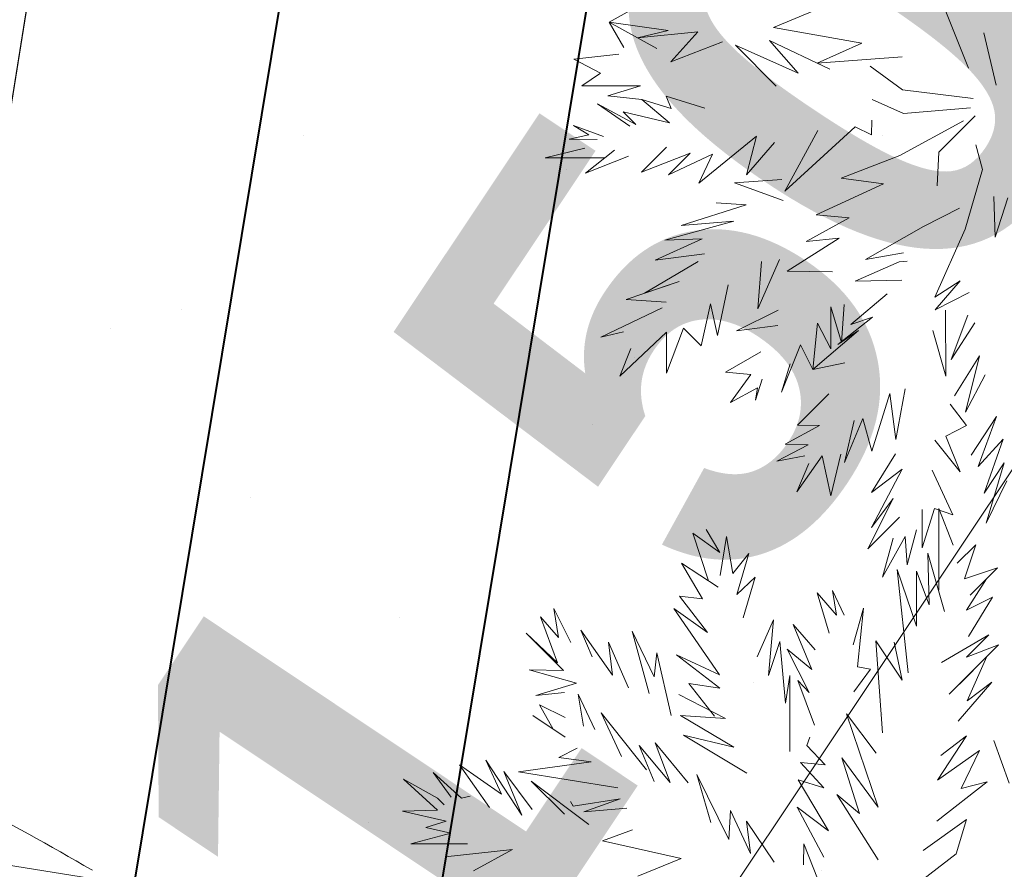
# Model space of a CAD drawing. Header units: millimetres. Extents: x 6487905018 to 6488192500, y 5882180700 to 5882375224.
# Tile 151 of 256: x 6488050974 to 6488052597, y 5882255074 to 5882256474. Entities that reach past the tile are written whole.
import ezdxf
from ezdxf.xclip import XClip

# ---------------------------------------------------------------- set-up
doc = ezdxf.new("R2010")
doc.units = ezdxf.units.MM
doc.header["$MEASUREMENT"] = 0
doc.header["$XCLIPFRAME"] = 2
for name, pattern in [('Dashed', [600, 300, -300]), ('Przerywana', [2400, 1200, -1200]), ('Wipeout_Contour', [1000, 0, -1000])]:
    doc.linetypes.add(name, pattern=pattern)
for name, color, linetype, lineweight in [('drzewa_Nr_pióra__154', 94, 'Continuous', 5), ('LEGENDA_Nr_pióra__20', 2, 'Continuous', 40), ('LEGENDA_Nr_pióra__66', 32, 'Continuous', 40), ('linie plan_Nr_pióra__2', 160, 'Continuous', 25), ('przewod_telekomunikacyjny__linia__Nr_pióra__1', 7, 'Continuous', 0), ('teren zielony_Nr_pióra__1', 7, 'Continuous', 0), ('teren zielony_Nr_pióra__157', 93, 'Continuous', 0), ('Wymiarowanie_Nr_pióra__1', 7, 'Continuous', 0), ('ZBIORNIK_Nr_pióra__81', 182, 'Continuous', 5)]:
    doc.layers.add(name, color=color, linetype=linetype, lineweight=lineweight)
for name, color, linetype in [('Mapa cyfrowa', 7, 'Continuous'), ('przewod_telekomunikacyjny__linia_', 7, 'Continuous'), ('Wymiarowanie', 7, 'Continuous'), ('Zamość 06.10._2_Mapa cyfrowa', 7, 'Continuous')]:
    doc.layers.add(name, color=color, linetype=linetype)
doc.styles.add('GENERATED_STYLE_2', font='txt')
doc.linetypes.add('Symbol', pattern='A,0,[5,PZT Orlen Zamość.pdf1.Shx,S=11.904762,R=0,X=0,Y=0],-2000,0', length=2000)
doc.dimstyles.new('GENERATED_STYLE__1', dxfattribs={"dimtxt": 750, "dimasz": 570, "dimexe": 0.18, "dimexo": 0, "dimgap": 0.09, "dimtad": 1, "dimlfac": 0.001, "dimzin": 0, "dimdsep": 46, "dimtxsty": 'GENERATED_STYLE_2', "dimblk": 'ARROWHEAD_11', "dimblk1": 'ARROWHEAD_11', "dimblk2": 'ARROWHEAD_11', "dimcen": 0.09, "dimclrd": 7, "dimclre": 7, "dimclrt": 7, "dimazin": 0, "dimtfac": 1, "dimtdec": 4, "dimtmove": 2, "dimatfit": 3, "dimfxl": 0, "dimtolj": 1, "dimtzin": 0, "dimarcsym": 0})
doc.dimstyles.new('GENERATED_STYLE__9', dxfattribs={"dimtxt": 750, "dimasz": 917.874396, "dimexe": 0.18, "dimexo": 40, "dimgap": 0.09, "dimtad": 1, "dimdec": 0, "dimlfac": 0.1, "dimzin": 0, "dimdsep": 46, "dimtxsty": 'GENERATED_STYLE_2', "dimblk": 'ARROWHEAD_5', "dimblk1": 'ARROWHEAD_5', "dimblk2": 'ARROWHEAD_5', "dimcen": 0.09, "dimclrd": 7, "dimclre": 7, "dimclrt": 7, "dimazin": 0, "dimtfac": 1, "dimtdec": 4, "dimtmove": 2, "dimatfit": 3, "dimfxl": 0, "dimtolj": 1, "dimtzin": 0, "dimarcsym": 0})
pattern_1 = [(45, (6488045394.9, 5882252147.1), (-477.297, 477.297), [0, -450, 0, -675]), (110, (6488046894.9, 5882252147.1), (634.293, 230.864), [0, -330, 0, -570])]

# ---------------------------------------------------------------- blocks, each defined once
blk = doc.blocks.new('Rysunek_1_2')
at = {"color": 254, "linetype": 'Wipeout_Contour', "lineweight": 0, "ltscale": 70061284114.24681}
blk.add_wipeout([(6487915525.867126, 5882181505.900702), (6488146644.289524, 5882181505.900702), (6488146644.289524, 5882373115.540435), (6488107628.768834, 5882373115.540435), (6488107628.768834, 5882320263.490532), (6488101226.436201, 5882320263.490532), (6488101226.436201, 5882373115.540435), (6487915525.867126, 5882373115.540435)], dxfattribs=at).dxf.layer = 'Zamość 06.10._2_Mapa cyfrowa'
blk = doc.blocks.new('*D48', base_point=(6488045394.921593, 5882250647.102998))
at = {"layer": 'Wymiarowanie_Nr_pióra__1', "linetype": 'Continuous'}
for points in [[(6488036623.110794, 5882257396.875629), (6488036611.692724, 5882257454.278144), (6488036579.176811, 5882257502.941647), (6488036530.513309, 5882257535.45756), (6488036473.110794, 5882257546.875629), (6488036415.70828, 5882257535.45756), (6488036367.044777, 5882257502.941647), (6488036334.528864, 5882257454.278144), (6488036323.110794, 5882257396.875629), (6488036334.528864, 5882257339.473115), (6488036367.044777, 5882257290.809612), (6488036415.70828, 5882257258.293699), (6488036473.110794, 5882257246.875629), (6488036530.513309, 5882257258.293699), (6488036579.176811, 5882257290.809612), (6488036611.692724, 5882257339.473115)], [(6488054863.783208, 5882254479.44625), (6488054852.365138, 5882254536.848765), (6488054819.849225, 5882254585.512267), (6488054771.185722, 5882254618.02818), (6488054713.783208, 5882254629.44625), (6488054656.380693, 5882254618.02818), (6488054607.717191, 5882254585.512267), (6488054575.201278, 5882254536.848765), (6488054563.783208, 5882254479.44625), (6488054575.201278, 5882254422.043736), (6488054607.717191, 5882254373.380233), (6488054656.380693, 5882254340.86432), (6488054713.783208, 5882254329.44625), (6488054771.185722, 5882254340.86432), (6488054819.849225, 5882254373.380233), (6488054852.365138, 5882254422.043736)]]:
    blk.add_hatch(color=256, dxfattribs=at).paths.add_polyline_path(points)
for p, q in [((6488036561.948439, 5882257952.316106), (6488036496.800833, 5882257544.99309)), ((6488036324.993334, 5882257420.565668), (6488036176.875874, 5882257444.255706)), ((6488054565.665748, 5882254503.136289), (6488036621.228254, 5882257373.185591)), ((6488036449.420755, 5882257248.758169), (6488036384.273149, 5882256841.435153)), ((6488054802.620852, 5882255034.886726), (6488054737.473247, 5882254627.56371)), ((6488055010.018128, 5882254432.066174), (6488054861.900668, 5882254455.756211)), ((6488054690.093169, 5882254331.32879), (6488054624.945563, 5882253924.005774))]:
    blk.add_line(p, q, dxfattribs=at)
for centre in [(6488036473.110794, 5882257396.875629), (6488054713.783208, 5882254479.44625)]:
    blk.add_circle(centre, 150, dxfattribs=at)
at = {"layer": 'Wymiarowanie_Nr_pióra__1', "insert": (6488043336.663181, 5882256451.019419), "char_height": 750, "attachment_point": 7, "rotation": 350.913025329, "style": 'GENERATED_STYLE_2'}
blk.add_mtext('\\A1;{\\fArial|b1|i0|c238|p38;18,47}', dxfattribs=at)
blk = doc.blocks.new('ARROWHEAD_11')
at = {"color": 0, "linetype": 'Continuous', "lineweight": 0}
blk.add_line((0, 0), (-1, 0), dxfattribs=at)
at = {"color": 0, "linetype": 'Continuous', "lineweight": 0, "const_width": 0.25, "flags": 128}
blk.add_lwpolyline([(-0.125, 0, 1), (0.125, 0, 1)], format="xyb", close=True, dxfattribs=at)
blk = doc.blocks.new('*D77', base_point=(6488045394.921593, 5882250647.102998))
at = {"layer": 'przewod_telekomunikacyjny__linia__Nr_pióra__1', "linetype": 'Continuous'}
blk.add_hatch(color=256, dxfattribs=at).paths.add_polyline_path([(6488057351.020344, 5882262834.607491), (6488056625.094238, 5882262197.391973), (6488057040.957753, 5882261919.79958)])
for p, q in [((6488057351.020344, 5882262834.607491), (6488056625.094238, 5882262197.391973)), ((6488057351.020344, 5882262834.607491), (6488057040.957753, 5882261919.79958)), ((6488057040.957753, 5882261919.79958), (6488056625.094238, 5882262197.391973)), ((6488056833.025996, 5882262058.595777), (6488046247.324568, 5882246200.066916)), ((6488046247.324568, 5882246200.066916), (6488053285.437386, 5882256743.923269)), ((6488049023.248511, 5882250108.702061), (6488049023.248511, 5882250608.702061)), ((6488048773.248511, 5882250358.702061), (6488049273.248511, 5882250358.702061))]:
    blk.add_line(p, q, dxfattribs=at)
at = {"layer": 'przewod_telekomunikacyjny__linia__Nr_pióra__1', "insert": (6488051112.822264, 5882253874.06099), "char_height": 750, "attachment_point": 7, "rotation": 56.276556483, "style": 'GENERATED_STYLE_2'}
blk.add_mtext('\\A1;{\\fArial|b1|i0|c238|p38;R 1\xa0500}', dxfattribs=at)
blk = doc.blocks.new('ARROWHEAD_5')
at = {"color": 0, "linetype": 'Continuous', "lineweight": 0}
blk.add_line((0, 0), (-1, 0), dxfattribs=at)
blk.add_solid([(-1, 0.2679), (0, 0), (-1, -0.2679), (-1, 0.2679)], dxfattribs=at)

msp = doc.modelspace()

# ---------------------------------------------------------------- block references
at = {"layer": 'Mapa cyfrowa', "color": 22, "linetype": 'Continuous', "lineweight": 5}
ref = msp.add_blockref('Rysunek_1_2', (0, 0), dxfattribs=at)
XClip(ref).set_block_clipping_path([(6487915525.8671264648, 5882181505.9007024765), (6488146644.2895231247, 5882181505.9007024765), (6488146644.2895231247, 5882373115.5404348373), (6488107628.7688331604, 5882373115.5404348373), (6488107628.7688331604, 5882320263.4905319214), (6488101226.4362001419, 5882320263.4905319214), (6488101226.4362001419, 5882373115.5404348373), (6487915525.8671264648, 5882373115.5404348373)])

# ---------------------------------------------------------------- next in the draw order: hatches: boundary and pattern name
at = {"layer": 'teren zielony_Nr_pióra__157', "linetype": 'Continuous'}
h = msp.add_hatch(dxfattribs=at)
h.set_pattern_fill('płyty_kamienne', color=256, style=0, pattern_type=2)
h.set_pattern_definition(pattern_1)
h.paths.add_polyline_path([(6488047566.699059, 5882255932.5327), (6488045555.029326, 5882243354.950158), (6488046140.947524, 5882232527.375745, 0.2070569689), (6488048206.599371, 5882228254.370432, 0.0243137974), (6488049407.91275, 5882227454.239101, 0.0023663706), (6488049528.889167, 5882227382.669014), (6488050419.958063, 5882227639.987889), (6488050422.409745, 5882227655.31354), (6488050730.000001, 5882229610.000001), (6488051058.251553, 5882231630.009551), (6488051118.989788, 5882232009.688929), (6488053911.431513, 5882249465.456784), (6488055989.23284, 5882262453.952582), (6488056194.365236, 5882263736.503895), (6488052143.069927, 5882263733.65154), (6488050824.942152, 5882255492.308228, 0.0532631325)])
h = msp.add_hatch(dxfattribs=at)
h.set_pattern_fill('płyty_kamienne', color=256, style=0, pattern_type=2)
h.set_pattern_definition(pattern_1)
h.paths.add_polyline_path([(6488048814.042066, 5882263731.307704), (6488047566.699059, 5882255932.5327, -0.0532631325), (6488050824.942152, 5882255492.308228), (6488052143.069927, 5882263733.65154)])

# ---------------------------------------------------------------- next in the draw order: linework, layer by layer
at = {"layer": 'drzewa_Nr_pióra__154', "linetype": 'Continuous'}
for p, q in [((6488051945.909005, 5882256470.217202), (6488052010.26874, 5882256505.574453)), ((6488052538.294829, 5882256394.258162), (6488052490.317239, 5882256514.625463)), ((6488052216.731963, 5882256461.376975), (6488052288.023662, 5882256490.878393)), ((6488052043.015708, 5882256456.440815), (6488051945.909005, 5882256470.217202)), ((6488051969.765692, 5882256428.570596), (6488051945.909005, 5882256470.217202)), ((6488051945.909005, 5882256470.217202), (6488052024.155461, 5882256426.572858)), ((6488051992.347291, 5882256444.442487), (6488052043.015708, 5882256456.440815)), ((6488052362.383066, 5882256435.268865), (6488052216.731963, 5882256461.376975)), ((6488052091.707879, 5882256454.137781), (6488051992.347291, 5882256444.442487)), ((6488052047.311611, 5882256404.695518), (6488052091.707879, 5882256454.137781)), ((6488052257.478819, 5882256386.294354), (6488052210.367, 5882256439.673697)), ((6488052210.367, 5882256439.673697), (6488052309.395801, 5882256392.832167)), ((6488052563.487336, 5882256452.58832), (6488052583.950806, 5882256366.119663)), ((6488052132.704217, 5882256437.726073), (6488052047.311611, 5882256404.695518)), ((6488052221.28728, 5882256364.791773), (6488052153.850124, 5882256432.22893)), ((6488052153.850124, 5882256432.22893), (6488052257.478819, 5882256386.294354)), ((6488052288.63126, 5882256402.653985), (6488052362.383066, 5882256435.268865)), ((6488051887.270187, 5882256409.359981), (6488051961.579329, 5882256417.109838)), ((6488051931.652756, 5882256386.204664), (6488051887.270187, 5882256409.359981)), ((6488052428.653985, 5882256412.936857), (6488052288.63126, 5882256402.653985)), ((6488052429.209422, 5882256358.41433), (6488052376.168059, 5882256397.415332)), ((6488051900.748933, 5882256365.316094), (6488051931.652756, 5882256386.204664)), ((6488051997.625196, 5882256365.316094), (6488051900.748933, 5882256365.316094)), ((6488051943.43163, 5882256348.705622), (6488051997.625196, 5882256365.316094)), ((6488052546.212428, 5882256344.373969), (6488052429.209422, 5882256358.41433)), ((6488051999.754367, 5882256342.857321), (6488051943.43163, 5882256348.705622)), ((6488052045.299619, 5882256304.27801), (6488051999.754367, 5882256342.857321)), ((6488051999.754367, 5882256342.857321), (6488052047.716499, 5882256328.068954)), ((6488052047.716499, 5882256328.068954), (6488052039.47761, 5882256348.274127)), ((6488052039.47761, 5882256348.274127), (6488052103.576478, 5882256328.412505)), ((6488052431.281016, 5882256319.736899), (6488052379.288139, 5882256342.813929)), ((6488051979.892745, 5882256298.620073), (6488051926.627488, 5882256335.634913)), ((6488051926.627488, 5882256335.634913), (6488051989.513448, 5882256301.672832)), ((6488052541.532308, 5882256328.773568), (6488052431.281016, 5882256319.736899)), ((6488051989.513448, 5882256301.672832), (6488051968.937065, 5882256322.252977)), ((6488051968.937065, 5882256322.252977), (6488052045.299619, 5882256304.27801)), ((6488052378.264733, 5882256284.477186), (6488052378.851329, 5882256308.63033)), ((6488052489.599582, 5882256256.043235), (6488052549.130712, 5882256315.574365)), ((6488051912.497887, 5882256284.283965), (6488051886.904245, 5882256299.522874)), ((6488051886.904245, 5882256299.522874), (6488051936.558299, 5882256281.466855)), ((6488052235.327641, 5882256191.627324), (6488052351.294767, 5882256297.536276)), ((6488052351.294767, 5882256297.536276), (6488052378.264733, 5882256284.477186)), ((6488052424.84131, 5882256250.251551), (6488052530.035821, 5882256307.711762)), ((6488051879.652947, 5882256277.501753), (6488051912.497887, 5882256284.283965)), ((6488051925.820915, 5882256276.939224), (6488051879.652947, 5882256277.501753)), ((6488052093.645668, 5882256204.728772), (6488052188.43977, 5882256282.369656)), ((6488052188.43977, 5882256282.369656), (6488052172.047876, 5882256218.329329)), ((6488052289.929044, 5882256291.46989), (6488052235.327641, 5882256191.627324)), ((6488051840.094575, 5882256246.23368), (6488051905.407174, 5882256262.632121)), ((6488052040.38041, 5882256264.313636), (6488051999.004023, 5882256222.937248)), ((6488052172.047876, 5882256218.329329), (6488052218.232202, 5882256271.536044)), ((6488052561.545766, 5882256226.982633), (6488052550.081327, 5882256267.973606)), ((6488051938.634627, 5882256246.23368), (6488051840.094575, 5882256246.23368)), ((6488051954.614318, 5882256258.896831), (6488051906.765866, 5882256220.97919)), ((6488051906.765866, 5882256220.97919), (6488051977.371631, 5882256249.333583)), ((6488051999.004023, 5882256222.937248), (6488052079.277329, 5882256254.392521)), ((6488052079.277329, 5882256254.392521), (6488052043.573606, 5882256218.688796)), ((6488052043.573606, 5882256218.688796), (6488052116.05167, 5882256252.357739)), ((6488052116.05167, 5882256252.357739), (6488052093.645668, 5882256204.728772)), ((6488052424.84131, 5882256250.251551), (6488052328.118825, 5882256212.810589)), ((6488052486.599953, 5882256200.10751), (6488052489.599582, 5882256256.043235)), ((6488052328.118825, 5882256212.810589), (6488052398.320629, 5882256203.450348)), ((6488052532.920887, 5882256129.130038), (6488052561.545766, 5882256226.982633)), ((6488052152.212758, 5882256205.241173), (6488052230.709874, 5882256210.761871)), ((6488052232.522033, 5882256176.051036), (6488052152.212758, 5882256205.241173)), ((6488052398.320629, 5882256203.450348), (6488052286.913471, 5882256152.390071)), ((6488052580.283704, 5882256182.8911), (6488052582.155751, 5882256115.497369)), ((6488052582.155751, 5882256115.497369), (6488052602.875303, 5882256180.492861)), ((6488052064.472052, 5882256134.808584), (6488052171.643609, 5882256169.251713)), ((6488052171.643609, 5882256169.251713), (6488052122.193535, 5882256172.249547)), ((6488052463.842312, 5882256133.248545), (6488052523.464789, 5882256163.692191)), ((6488052341.45118, 5882256147.380797), (6488052270.397342, 5882256108.287903)), ((6488052286.913471, 5882256152.390071), (6488052341.45118, 5882256147.380797)), ((6488052037.782854, 5882256110.581104), (6488052151.452209, 5882256141.982298)), ((6488052151.452209, 5882256141.982298), (6488052064.472052, 5882256134.808584)), ((6488052368.679867, 5882256078.647141), (6488052463.842312, 5882256133.248545)), ((6488052325.199804, 5882256113.901476), (6488052239.120787, 5882256059.682006)), ((6488052270.397342, 5882256108.287903), (6488052325.199804, 5882256113.901476)), ((6488052482.999604, 5882256016.807153), (6488052532.920887, 5882256129.130038)), ((6488052021.557089, 5882256077.515671), (6488052099.205493, 5882256112.884349)), ((6488052099.205493, 5882256112.884349), (6488052037.782854, 5882256110.581104)), ((6488052102.930127, 5882256088.116527), (6488052021.557089, 5882256077.515671)), ((6488052431.009421, 5882256090.07438), (6488052368.679867, 5882256078.647141)), ((6488052003.918228, 5882256023.279771), (6488052092.552773, 5882256075.527061)), ((6488052191.034243, 5882255997.416132), (6488052226.71622, 5882256078.647141)), ((6488052197.075459, 5882256075.527061), (6488052191.034243, 5882255997.416132)), ((6488052351.54623, 5882256043.057522), (6488052423.716419, 5882256075.227236)), ((6488052423.716419, 5882256075.227236), (6488052436.869024, 5882256076.016302)), ((6488052239.120787, 5882256059.682006), (6488052314.078465, 5882256058.366621)), ((6488051973.989727, 5882256013.125459), (6488052061.351972, 5882256042.76622)), ((6488052061.351972, 5882256042.76622), (6488052003.918228, 5882256023.279771)), ((6488052124.427238, 5882255953.552767), (6488052141.820598, 5882256037.033815)), ((6488052428.151059, 5882256044.695661), (6488052351.54623, 5882256043.057522)), ((6488052524.736026, 5882256043.607889), (6488052482.999604, 5882256016.807153)), ((6488052483.092203, 5882255995.683934), (6488052524.736026, 5882256043.607889)), ((6488052344.151098, 5882255971.771306), (6488052404.265253, 5882256022.486415)), ((6488052539.161047, 5882256024.607353), (6488052483.092203, 5882255995.683934)), ((6488052039.511411, 5882256008.445338), (6488051973.989727, 5882256013.125459)), ((6488052097.232893, 5882255936.683495), (6488052112.801916, 5882256005.666267)), ((6488052112.801916, 5882256005.666267), (6488052124.427238, 5882255953.552767)), ((6488052311.236631, 5882255931.396145), (6488052311.236631, 5882256000.645138)), ((6488052311.236631, 5882256000.645138), (6488052328.957606, 5882255942.082343)), ((6488052328.957606, 5882255942.082343), (6488052333.069469, 5882256004.887698)), ((6488051931.868645, 5882255950.723855), (6488052033.27125, 5882255999.085097)), ((6488052224.651316, 5882255995.29173), (6488052155.966378, 5882255961.375953)), ((6488052322.562428, 5882255938.768002), (6488052379.708447, 5882255983.669745)), ((6488052379.708447, 5882255983.669745), (6488052344.151098, 5882255971.771306)), ((6488052500.688537, 5882255886.361955), (6488052500.466318, 5882255995.220237)), ((6488052509.520286, 5882255913.844508), (6488052537.263832, 5882255986.863386)), ((6488052155.966378, 5882255961.375953), (6488052224.020687, 5882255970.202516)), ((6488052281.317623, 5882255897.682492), (6488052289.117823, 5882255974.124456)), ((6488052289.117823, 5882255974.124456), (6488052311.236631, 5882255931.396145)), ((6488052548.521288, 5882255974.68607), (6488052509.520286, 5882255913.844508)), ((6488051969.133143, 5882255959.825246), (6488051931.868645, 5882255950.723855)), ((6488051963.069447, 5882255886.762212), (6488052040.025987, 5882255959.105397)), ((6488052040.025987, 5882255891.442332), (6488052068.451856, 5882255965.672689)), ((6488052040.025987, 5882255959.105397), (6488052040.025987, 5882255891.442332)), ((6488052068.451856, 5882255965.672689), (6488052097.232893, 5882255936.683495)), ((6488052281.317623, 5882255897.682492), (6488052357.022614, 5882255962.102093)), ((6488052357.022614, 5882255962.102093), (6488052322.562428, 5882255938.768002)), ((6488052479.442713, 5882255961.644135), (6488052500.688537, 5882255886.361955)), ((6488052229.8363, 5882255860.24153), (6488052261.037102, 5882255938.243535)), ((6488052261.037102, 5882255938.243535), (6488052281.317623, 5882255897.682492)), ((6488051981.330476, 5882255932.15636), (6488051963.069447, 5882255886.762212)), ((6488052195.81533, 5882255926.680245), (6488052137.793936, 5882255893.002372)), ((6488052556.321488, 5882255920.084668), (6488052514.980056, 5882255854.091638)), ((6488052533.229525, 5882255826.969049), (6488052556.321488, 5882255920.084668)), ((6488052244.257226, 5882255906.864489), (6488052229.8363, 5882255860.24153)), ((6488052334.358985, 5882255908.602773), (6488052281.317623, 5882255897.682492)), ((6488052137.793936, 5882255893.002372), (6488052179.467404, 5882255889.408279)), ((6488052179.467404, 5882255889.408279), (6488052145.594135, 5882255843.08109)), ((6488052565.681728, 5882255888.883866), (6488052533.229525, 5882255826.969049)), ((6488052187.066605, 5882255847.064664), (6488052197.868396, 5882255881.431574)), ((6488052145.594135, 5882255843.08109), (6488052190.117715, 5882255867.205106)), ((6488052190.117715, 5882255867.205106), (6488052187.066605, 5882255847.064664)), ((6488052256.356981, 5882255805.640128), (6488052308.124676, 5882255857.58487)), ((6488052378.730479, 5882255762.96608), (6488052408.319993, 5882255858.220809)), ((6488052408.319993, 5882255858.220809), (6488052418.60115, 5882255782.239527)), ((6488052418.60115, 5882255782.239527), (6488052433.992791, 5882255865.855746)), ((6488052535.120465, 5882255805.039682), (6488052507.960245, 5882255840.522624)), ((6488052236.076461, 5882255774.439326), (6488052292.316048, 5882255805.477201)), ((6488052292.316048, 5882255805.477201), (6488052256.356981, 5882255805.640128)), ((6488052333.872538, 5882255744.170287), (6488052364.265813, 5882255816.513899)), ((6488052349.959386, 5882255813.440329), (6488052333.872538, 5882255744.170287)), ((6488052364.265813, 5882255816.513899), (6488052378.730479, 5882255762.96608)), ((6488052500.678282, 5882255787.806645), (6488052535.120465, 5882255805.039682)), ((6488052584.402209, 5882255820.242103), (6488052542.753338, 5882255756.159136)), ((6488052554.439601, 5882255737.75521), (6488052584.402209, 5882255820.242103)), ((6488052222.036099, 5882255746.358604), (6488052273.626666, 5882255773.157063)), ((6488052273.626666, 5882255773.157063), (6488052236.076461, 5882255774.439326)), ((6488052482.999604, 5882255781.241101), (6488052524.569308, 5882255728.907746)), ((6488052524.569308, 5882255728.907746), (6488052500.678282, 5882255787.806645)), ((6488052595.32249, 5882255782.801141), (6488052554.439601, 5882255737.75521)), ((6488052564.102868, 5882255693.570239), (6488052595.32249, 5882255782.801141)), ((6488052311.096051, 5882255689.110525), (6488052327.960064, 5882255757.822519)), ((6488052417.892953, 5882255758.363104), (6488052378.382428, 5882255694.639973)), ((6488052268.45397, 5882255755.036636), (6488052222.036099, 5882255746.358604)), ((6488052255.194615, 5882255695.610693), (6488052297.089012, 5882255755.321935)), ((6488052274.934597, 5882255742.531959), (6488052255.194615, 5882255695.610693)), ((6488052297.089012, 5882255755.321935), (6488052311.096051, 5882255689.110525)), ((6488052596.88253, 5882255743.800139), (6488052564.102868, 5882255693.570239)), ((6488052567.241769, 5882255643.957574), (6488052596.88253, 5882255743.800139)), ((6488052428.638969, 5882255733.407744), (6488052378.293842, 5882255636.993417)), ((6488052378.382428, 5882255694.639973), (6488052428.638969, 5882255733.407744)), ((6488052512.640366, 5882255657.997934), (6488052478.319484, 5882255731.319818)), ((6488052601.562651, 5882255714.159377), (6488052567.241769, 5882255643.957574)), ((6488052413.80282, 5882255684.929749), (6488052372.236758, 5882255601.836492)), ((6488052378.293842, 5882255636.993417), (6488052413.80282, 5882255684.929749)), ((6488052461.902847, 5882255603.396532), (6488052482.151099, 5882255668.622845)), ((6488052461.902847, 5882255667.006697), (6488052461.902847, 5882255603.396532)), ((6488052482.151099, 5882255668.622845), (6488052512.640366, 5882255657.997934)), ((6488052489.542676, 5882255533.758251), (6488052489.542676, 5882255668.310615)), ((6488052489.542676, 5882255668.310615), (6488052513.072833, 5882255608.066494)), ((6488052372.236758, 5882255601.836492), (6488052424.498101, 5882255654.097835)), ((6488052109.803327, 5882255549.213084), (6488052083.558655, 5882255627.874375)), ((6488052083.558655, 5882255627.874375), (6488052128.341932, 5882255596.064322)), ((6488052128.341932, 5882255596.064322), (6488052105.557017, 5882255633.550285)), ((6488052105.557017, 5882255633.550285), (6488052128.341932, 5882255596.064322)), ((6488052437.199291, 5882255575.747613), (6488052452.242199, 5882255633.495805)), ((6488052128.968334, 5882255558.208243), (6488052139.08784, 5882255622.453572)), ((6488052139.08784, 5882255622.453572), (6488052149.838856, 5882255561.505151)), ((6488052396.638249, 5882255555.467093), (6488052433.641812, 5882255622.126885)), ((6488052413.812938, 5882255619.591615), (6488052396.638249, 5882255555.467093)), ((6488052433.641812, 5882255622.126885), (6488052437.199291, 5882255575.747613)), ((6488052149.838856, 5882255561.505151), (6488052175.769536, 5882255594.089166)), ((6488052175.769536, 5882255594.089166), (6488052156.139516, 5882255526.547035)), ((6488052473.190186, 5882255509.39405), (6488052470.919958, 5882255594.713787)), ((6488052470.919958, 5882255594.713787), (6488052498.79548, 5882255498.876222)), ((6488052519.596014, 5882255578.178259), (6488052550.146799, 5882255608.729044)), ((6488052550.146799, 5882255608.729044), (6488052531.892694, 5882255552.62564)), ((6488052099.665579, 5882255519.267289), (6488052065.006691, 5882255578.488765)), ((6488052065.006691, 5882255578.488765), (6488052125.535484, 5882255538.931741)), ((6488052438.993943, 5882255397.473617), (6488052420.793476, 5882255567.777992)), ((6488052420.793476, 5882255567.777992), (6488052452.701502, 5882255474.469059)), ((6488052452.701502, 5882255474.469059), (6488052452.701502, 5882255564.861434)), ((6488052452.701502, 5882255564.861434), (6488052473.190186, 5882255509.39405)), ((6488052531.892694, 5882255552.62564), (6488052585.897717, 5882255570.378058)), ((6488052585.897717, 5882255570.378058), (6488052541.03582, 5882255525.516161)), ((6488052156.139516, 5882255526.547035), (6488052186.689816, 5882255555.088163)), ((6488052186.689816, 5882255555.088163), (6488052166.842396, 5882255487.936449)), ((6488052534.872447, 5882255500.800825), (6488052567.903996, 5882255552.384338)), ((6488052567.903996, 5882255552.384338), (6488052541.03582, 5882255525.516161)), ((6488052308.382764, 5882255462.727486), (6488052288.86474, 5882255529.485939)), ((6488052288.86474, 5882255529.485939), (6488052320.619611, 5882255492.555814)), ((6488052320.619611, 5882255492.555814), (6488052314.002256, 5882255533.168362)), ((6488052314.002256, 5882255533.168362), (6488052333.333585, 5882255492.686561)), ((6488052108.094384, 5882255464.210829), (6488052061.886611, 5882255523.887362)), ((6488052061.886611, 5882255523.887362), (6488052099.665579, 5882255519.267289)), ((6488052577.779352, 5882255522.290863), (6488052534.872447, 5882255500.800825)), ((6488052538.270904, 5882255457.135895), (6488052577.779352, 5882255522.290863)), ((6488051862.048558, 5882255455.623658), (6488051854.401279, 5882255503.606841)), ((6488051854.401279, 5882255503.606841), (6488051882.482001, 5882255447.445398)), ((6488052127.408294, 5882255394.404036), (6488052052.52637, 5882255503.606841)), ((6488052052.52637, 5882255503.606841), (6488052108.094384, 5882255464.210829)), ((6488052348.332868, 5882255443.852431), (6488052365.30549, 5882255503.956582)), ((6488052365.30549, 5882255503.956582), (6488052355.053093, 5882255407.620456)), ((6488051860.329845, 5882255413.90533), (6488051832.560719, 5882255489.566481)), ((6488051832.560719, 5882255489.566481), (6488051862.048558, 5882255455.623658)), ((6488052189.809897, 5882255424.044797), (6488052216.910745, 5882255484.649939)), ((6488052216.910745, 5882255484.649939), (6488052208.530378, 5882255392.843995)), ((6488051917.761624, 5882255423.790307), (6488051899.066957, 5882255467.961391)), ((6488051899.066957, 5882255467.961391), (6488051951.474998, 5882255393.668912)), ((6488052011.965328, 5882255363.203234), (6488051983.884606, 5882255466.165879)), ((6488051983.884606, 5882255466.165879), (6488052020.010394, 5882255391.024545)), ((6488052279.851315, 5882255402.946899), (6488052249.09142, 5882255477.08616)), ((6488052249.09142, 5882255477.08616), (6488052285.204448, 5882255435.677511)), ((6488051870.195325, 5882255401.348402), (6488051808.829023, 5882255462.714705)), ((6488051808.829023, 5882255462.714705), (6488051860.329845, 5882255413.90533)), ((6488051951.474998, 5882255393.668912), (6488051944.690651, 5882255448.016981)), ((6488051944.690651, 5882255448.016981), (6488051977.644446, 5882255372.563475)), ((6488052208.530378, 5882255392.843995), (6488052226.965657, 5882255449.019382)), ((6488052226.965657, 5882255449.019382), (6488052236.312615, 5882255347.30057)), ((6488052396.685724, 5882255298.407521), (6488052385.656027, 5882255450.021539)), ((6488052385.656027, 5882255450.021539), (6488052428.958475, 5882255385.491938)), ((6488052428.958475, 5882255385.491938), (6488052415.848078, 5882255447.916424)), ((6488052415.848078, 5882255447.916424), (6488052428.958475, 5882255385.491938)), ((6488052571.600615, 5882255459.878484), (6488052493.595346, 5882255414.37405)), ((6488052535.196415, 5882255423.474284), (6488052571.600615, 5882255459.878484)), ((6488052275.264864, 5882255365.235187), (6488052239.517435, 5882255436.56566)), ((6488052239.517435, 5882255436.56566), (6488052279.851315, 5882255402.946899)), ((6488052506.59568, 5882255362.372715), (6488052587.847768, 5882255443.624802)), ((6488052587.847768, 5882255443.624802), (6488052535.196415, 5882255423.474284)), ((6488052020.010394, 5882255391.024545), (6488052024.445648, 5882255430.284957)), ((6488052024.445648, 5882255430.284957), (6488052047.84625, 5882255327.322312)), ((6488052128.16128, 5882255371.977713), (6488052056.748986, 5882255426.910713)), ((6488052056.748986, 5882255426.910713), (6488052127.408294, 5882255394.404036)), ((6488052568.547962, 5882255424.324996), (6488052523.302451, 5882255379.079486)), ((6488052536.159036, 5882255351.205083), (6488052568.547962, 5882255424.324996)), ((6488051891.699114, 5882255380.19957), (6488051813.840238, 5882255402.204236)), ((6488051813.840238, 5882255402.204236), (6488051870.195325, 5882255401.348402)), ((6488052376.564509, 5882255403.42347), (6488052348.933985, 5882255366.323314)), ((6488052355.053093, 5882255407.620456), (6488052376.564509, 5882255403.42347)), ((6488052236.312615, 5882255347.30057), (6488052243.721125, 5882255393.258122)), ((6488052243.721125, 5882255393.258122), (6488052243.721125, 5882255268.040789)), ((6488052284.2073, 5882255311.438636), (6488052256.891621, 5882255385.043795)), ((6488052256.891621, 5882255385.043795), (6488052275.264864, 5882255365.235187)), ((6488051824.760518, 5882255360.083154), (6488051891.699114, 5882255380.19957)), ((6488052119.482364, 5882255325.998918), (6488052077.35686, 5882255380.082067)), ((6488052077.35686, 5882255380.082067), (6488052128.16128, 5882255371.977713)), ((6488052521.37316, 5882255317.809407), (6488052576.57642, 5882255382.289487)), ((6488052576.57642, 5882255382.289487), (6488052536.159036, 5882255351.205083)), ((6488051872.376103, 5882255364.939146), (6488051824.760518, 5882255360.083154)), ((6488051903.297304, 5882255309.742067), (6488051894.48923, 5882255362.132344)), ((6488051894.48923, 5882255362.132344), (6488051922.166641, 5882255304.01126)), ((6488052137.47513, 5882255321.960158), (6488052060.551813, 5882255361.778254)), ((6488051853.338483, 5882255304.739188), (6488051831.000679, 5882255344.482753)), ((6488051831.000679, 5882255344.482753), (6488051872.99692, 5882255323.602313)), ((6488051873.064774, 5882255291.344512), (6488051820.080399, 5882255327.322312)), ((6488051820.080399, 5882255327.322312), (6488051853.338483, 5882255304.739188)), ((6488051966.085691, 5882255259.488708), (6488051932.478405, 5882255331.36322)), ((6488051932.478405, 5882255331.36322), (6488052007.420373, 5882255237.800108)), ((6488052151.304486, 5882255275.193899), (6488052063.186749, 5882255326.948589)), ((6488052063.186749, 5882255326.948589), (6488052137.47513, 5882255321.960158)), ((6488052389.07266, 5882255176.207932), (6488052336.815001, 5882255329.82172)), ((6488052336.815001, 5882255329.82172), (6488052385.95258, 5882255265.130217)), ((6488052172.649456, 5882255232.159867), (6488052068.126771, 5882255294.56147)), ((6488052068.126771, 5882255294.56147), (6488052151.304486, 5882255275.193899)), ((6488052276.767213, 5882255291.63265), (6488052271.614017, 5882255277.914515)), ((6488052487.09518, 5882255220.669074), (6488052535.196415, 5882255293.470944)), ((6488052535.196415, 5882255293.470944), (6488052492.807943, 5882255260.956669)), ((6488052605.279771, 5882255215.789846), (6488052580.214878, 5882255285.901883)), ((6488051862.986662, 5882255257.820622), (6488051893.017433, 5882255273.551027)), ((6488052046.28621, 5882255216.559466), (6488051995.311611, 5882255277.852166)), ((6488051995.311611, 5882255277.852166), (6488052019.765529, 5882255218.119506)), ((6488052076.062137, 5882255216.349557), (6488052021.72074, 5882255282.131248)), ((6488052021.72074, 5882255282.131248), (6488052046.28621, 5882255216.559466)), ((6488052271.614017, 5882255277.914515), (6488052302.124596, 5882255245.6233)), ((6488052556.474854, 5882255269.681603), (6488052487.09518, 5882255220.669074)), ((6488052526.418693, 5882255206.926278), (6488052556.474854, 5882255269.681603)), ((6488051767.997214, 5882255197.639056), (6488051742.390402, 5882255253.480414)), ((6488051742.390402, 5882255253.480414), (6488051801.671926, 5882255162.99809)), ((6488051915.898022, 5882255250.670439), (6488051862.986662, 5882255257.820622)), ((6488052358.548675, 5882255165.727697), (6488052329.559146, 5882255257.207056)), ((6488052329.559146, 5882255257.207056), (6488052389.07266, 5882255176.207932)), ((6488051748.630563, 5882255175.478411), (6488051698.70928, 5882255245.680214)), ((6488051698.70928, 5882255245.680214), (6488051767.997214, 5882255197.639056)), ((6488051796.367789, 5882255234.343924), (6488051915.898022, 5882255250.670439)), ((6488052302.124596, 5882255245.6233), (6488052261.101394, 5882255249.929246)), ((6488052261.101394, 5882255249.929246), (6488052299.680108, 5882255207.952743)), ((6488051662.802866, 5882255171.021817), (6488051606.666915, 5882255222.279613)), ((6488051606.666915, 5882255222.279613), (6488051662.651744, 5882255190.640406)), ((6488051685.398154, 5882255192.39006), (6488051655.757392, 5882255232.951103)), ((6488051655.757392, 5882255232.951103), (6488051702.459697, 5882255190.829179)), ((6488051801.671926, 5882255162.99809), (6488051772.031164, 5882255234.759933)), ((6488051772.031164, 5882255234.759933), (6488051818.832366, 5882255172.358331)), ((6488051960.22916, 5882255207.769337), (6488051796.367789, 5882255234.343924)), ((6488052143.008695, 5882255122.957062), (6488052090.045287, 5882255229.658475)), ((6488052090.045287, 5882255229.658475), (6488052113.367933, 5882255151.037783)), ((6488052299.680108, 5882255207.952743), (6488052257.393297, 5882255221.088974)), ((6488052257.393297, 5882255221.088974), (6488052307.31458, 5882255136.84681)), ((6488051871.873729, 5882255164.55813), (6488051817.272326, 5882255219.159534)), ((6488051817.272326, 5882255219.159534), (6488051912.434771, 5882255147.39769)), ((6488052486.198606, 5882255152.706986), (6488052568.997283, 5882255218.069007)), ((6488052568.997283, 5882255218.069007), (6488052526.418693, 5882255206.926278)), ((6488051662.651744, 5882255190.640406), (6488051673.761946, 5882255179.635078)), ((6488051702.459697, 5882255190.829179), (6488051716.312127, 5882255194.302588)), ((6488051964.105762, 5882255189.888172), (6488051886.305819, 5882255177.767896)), ((6488051903.78737, 5882255168.526819), (6488051964.105762, 5882255189.888172)), ((6488052389.403785, 5882255089.429917), (6488052321.064903, 5882255197.038982)), ((6488052321.064903, 5882255197.038982), (6488052358.548675, 5882255165.727697)), ((6488051886.305819, 5882255177.767896), (6488051881.940186, 5882255185.248735)), ((6488051881.940186, 5882255185.248735), (6488051886.305819, 5882255177.767896)), ((6488051974.607974, 5882255174.579098), (6488051903.78737, 5882255168.526819)), ((6488052307.31458, 5882255136.84681), (6488052255.833258, 5882255175.847812)), ((6488052255.833258, 5882255175.847812), (6488052299.923697, 5882255093.428411)), ((6488051605.106875, 5882255169.238251), (6488051662.802866, 5882255171.021817)), ((6488051676.733581, 5882255152.772349), (6488051605.106875, 5882255169.238251)), ((6488052145.664304, 5882255170.760381), (6488052143.008695, 5882255122.957062)), ((6488052178.889617, 5882255099.55646), (6488052145.664304, 5882255170.760381)), ((6488051643.252943, 5882255142.639509), (6488051676.733581, 5882255152.772349)), ((6488051684.634733, 5882255133.107694), (6488051643.252943, 5882255142.639509)), ((6488052217.890618, 5882255085.5161), (6488052172.305626, 5882255152.858436)), ((6488052172.305626, 5882255152.858436), (6488052178.889617, 5882255099.55646)), ((6488052534.932127, 5882255155.522704), (6488052463.500155, 5882255104.773027)), ((6488052517.907578, 5882255099.284623), (6488052534.932127, 5882255155.522704)), ((6488051618.541908, 5882255115.832281), (6488051684.634733, 5882255133.107694)), ((6488051934.488499, 5882255120.537096), (6488051984.465339, 5882255138.645689)), ((6488051712.117143, 5882255115.832281), (6488051618.541908, 5882255115.832281)), ((6488052064.224538, 5882255091.616917), (6488051934.488499, 5882255120.537096)), ((6488052266.518114, 5882255115.363986), (6488052266.251861, 5882255080.835979)), ((6488052314.495706, 5882254994.996685), (6488052266.518114, 5882255115.363986)), ((6488051786.469616, 5882255106.312978), (6488051675.308679, 5882255094.356327)), ((6488051722.109881, 5882255070.955726), (6488051786.469616, 5882255106.312978)), ((6488051992.932839, 5882255062.115499), (6488052064.224538, 5882255091.616917)), ((6488052442.894044, 5882255041.264465), (6488052517.907578, 5882255099.284623))]:
    msp.add_line(p, q, dxfattribs=at)
at = {"layer": 'LEGENDA_Nr_pióra__20', "linetype": 'Symbol'}
msp.add_line((6488053550.826113, 5882266421.765303), (6488049834.925352, 5882243962.319559), dxfattribs=at)
at = {"layer": 'LEGENDA_Nr_pióra__66', "linetype": 'Symbol'}
msp.add_line((6488053048.916474, 5882266451.276793), (6488049338.571803, 5882244025.412861), dxfattribs=at)
at = {"layer": 'linie plan_Nr_pióra__2', "linetype": 'Przerywana'}
msp.add_arc((6488049023.248511, 5882250358.702061), 15000, 355.9747496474, 89.7571800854, dxfattribs=at)
at = {"layer": 'teren zielony_Nr_pióra__1', "linetype": 'Continuous', "flags": 128}
for points in [[(6488047566.699059, 5882255932.5327), (6488045555.029326, 5882243354.950158), (6488046140.947524, 5882232527.375745, 0.2070569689), (6488048206.599371, 5882228254.370432, 0.0243137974), (6488049407.91275, 5882227454.239101, 0.0023663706), (6488049528.889167, 5882227382.669014), (6488050419.958063, 5882227639.987889), (6488050422.409745, 5882227655.31354), (6488050730.000001, 5882229610.000001), (6488051058.251553, 5882231630.009551), (6488051118.989788, 5882232009.688929), (6488053911.431513, 5882249465.456784), (6488055989.23284, 5882262453.952582), (6488056194.365236, 5882263736.503895), (6488052143.069927, 5882263733.65154), (6488050824.942152, 5882255492.308228, 0.0532631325)], [(6488048814.042066, 5882263731.307704), (6488047566.699059, 5882255932.5327, -0.0532631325), (6488050824.942152, 5882255492.308228), (6488052143.069927, 5882263733.65154)]]:
    msp.add_lwpolyline(points, format="xyb", close=True, dxfattribs=at)
at = {"layer": 'ZBIORNIK_Nr_pióra__81', "linetype": 'Dashed'}
msp.add_arc((6488047862.776499, 5882249489.331779), 6449.999996, 11.9705240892, 148.9127154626, dxfattribs=at)

# ---------------------------------------------------------------- next in the draw order: dimensions: what is measured, and where the dimension line sits
at = {"layer": 'przewod_telekomunikacyjny__linia_', "linetype": 'Continuous'}
dim = msp.add_radius_dim(center=(6488049023.248511, 5882250358.702061), mpoint=(6488057351.020344, 5882262834.607491), dimstyle='GENERATED_STYLE__9', dxfattribs=at)
dim.commit()
dim.dimension.update_dxf_attribs({"geometry": '*D77', "text_midpoint": (6488051798.354351, 5882255576.513194), "dimtype": 164, "text_rotation": 56.276556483})
at = {"layer": 'Wymiarowanie', "linetype": 'Continuous'}
dim = msp.add_linear_dim(base=(6488036473.110794, 5882257396.875629), p1=(6488054713.78321, 5882254479.44626), p2=(6488037093.05036, 5882261272.929874), angle=170.913025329, dimstyle='GENERATED_STYLE__1', dxfattribs=at)
dim.commit()
dim.dimension.update_dxf_attribs({"geometry": '*D48', "text_midpoint": (6488044662.081496, 5882256618.796999), "dimtype": 160, "text_rotation": 350.913025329})

doc.saveas('drawing.dxf')
